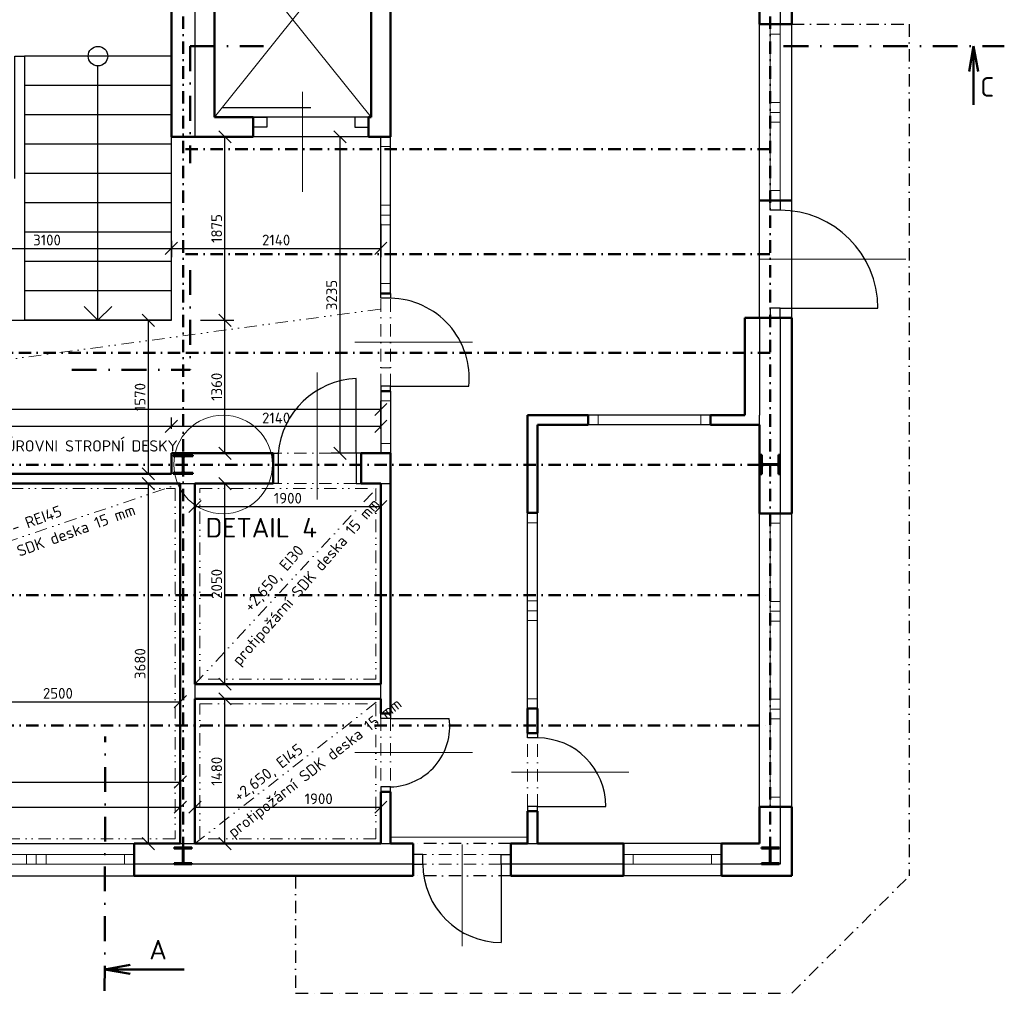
# Model space of a CAD drawing. Header units: millimetres. Extents: x -118752 to 407724, y -73278 to 155058.
# Tile 104 of 256: x -26990 to -16929, y 57553 to 67506. Entities that reach past the tile are written whole.
import ezdxf
from ezdxf.enums import TextEntityAlignment as Align

# ---------------------------------------------------------------- set-up
doc = ezdxf.new("R2010")
doc.units = ezdxf.units.MM
doc.header["$LTSCALE"] = 10
doc.linetypes.add('DASHDOT', pattern=[25.4, 12.7, -6.35, 0, -6.35])
doc.linetypes.add('DIVIDE', pattern=[31.75, 12.7, -6.35, 0, -6.35, 0, -6.35])
for name, color, linetype, lineweight in [('CKDVERE_', 7, 'Continuous', 25), ('CKDVERE_NADROVINOU', 1, 'DASHDOT', 18), ('CKDVERE_OSY', 1, 'Continuous', 18), ('CKDVERE_ZARUBNE_RAM', 5, 'Continuous', 25), ('CKKOTY', 3, 'Continuous', 25), ('CKOKNA', 1, 'Continuous', 18), ('CKPOPIS_POHLED', 3, 'Continuous', 25), ('CKREZY_OZNACENI', 4, 'DASHDOT', 50), ('CKSCHODY_PODROVINOU', 7, 'Continuous', 25), ('CKSCHODY_VYSTUP', 7, 'Continuous', 25), ('CKSTENY_NADROVINOU', 7, 'DASHDOT', 25), ('CKSTENY_PODROVINOU', 7, 'Continuous', 25), ('CKSTENY_REZ', 6, 'Continuous', 50), ('CKTEXTY_MALE', 3, 'Continuous', 18), ('CKTEXTY_STREDNI', 6, 'Continuous', 25), ('CSPROFILY_REZY', 4, 'Continuous', 50), ('IN_C_TENKA', 7, 'Continuous', 18), ('podhledy', 7, 'Continuous', 20)]:
    doc.layers.add(name, color=color, linetype=linetype, lineweight=lineweight)
doc.styles.get("Standard").update_dxf_attribs({"font": 'isocpeur.ttf'})
doc.dimstyles.new('CADKON', dxfattribs={"dimscale": 50, "dimtxt": 2.2, "dimasz": 2.5, "dimexe": 1.8, "dimexo": 5, "dimgap": 0.6, "dimtad": 1, "dimrnd": 1, "dimtxsty": 'Standard', "dimblk1": 'OBLIQUE', "dimblk2": 'OBLIQUE', "dimsah": 1, "dimcen": 2.5, "dimadec": 1, "dimazin": 2, "dimtfac": 1, "dimtdec": 4, "dimtix": 1, "dimtmove": 2, "dimatfit": 3, "dimldrblk": 'OPEN30', "dimfxl": 5, "dimfxlon": 1, "dimtolj": 1, "dimarcsym": 0})

# ---------------------------------------------------------------- blocks, each defined once
blk = doc.blocks.new('CK_S_EXT_HEAHEA180')
for p, q in [((-90, 85.5), (90, 85.5)), ((-90, 85.5), (-90, 76)), ((-90, 76), (-18, 76)), ((-3, -61), (-3, 61)), ((3, -61), (3, 61)), ((90, 76), (18, 76)), ((90, 85.5), (90, 76)), ((-90, -85.5), (-90, -76)), ((-90, -76), (-18, -76)), ((-90, -85.5), (90, -85.5)), ((90, -76), (18, -76)), ((90, -85.5), (90, -76))]:
    blk.add_line(p, q)
for centre, start, end in [((-18, 61), 0, 90), ((18, 61), 90, 180), ((-18, -61), 270, 0), ((18, -61), 180, 270)]:
    blk.add_arc(centre, 15, start, end)
blk = doc.blocks.new('CK_S_EXT_HEAHEA200')
for p, q in [((-100, 95), (100, 95)), ((-100, 95), (-100, 85)), ((-100, 85), (-21.25, 85)), ((-3.25, -67), (-3.25, 67)), ((3.25, -67), (3.25, 67)), ((100, 85), (21.25, 85)), ((100, 95), (100, 85)), ((-100, -95), (-100, -85)), ((-100, -85), (-21.25, -85)), ((-100, -95), (100, -95)), ((100, -85), (21.25, -85)), ((100, -95), (100, -85))]:
    blk.add_line(p, q)
for centre, start, end in [((-21.25, 67), 0, 90), ((21.25, 67), 90, 180), ((-21.25, -67), 270, 0), ((21.25, -67), 180, 270)]:
    blk.add_arc(centre, 18, start, end)
blk = doc.blocks.new('_OBLIQUE')
at = {"color": 0, "linetype": 'ByBlock'}
blk.add_line((-0.5, -0.5), (0.5, 0.5), dxfattribs=at)
blk = doc.blocks.new('*D9999')
at = {"layer": 'CKKOTY', "color": 0, "lineweight": -2}
for p, q in [((-27850, 60610), (-27850, 60624)), ((-25350, 60652), (-25350, 60624)), ((-27850, 60534), (-25350, 60534))]:
    blk.add_line(p, q, dxfattribs=at)
at = {"layer": 'Defpoints', "color": 0}
for p in [(-25350, 60534), (-25350, 60402), (-27850, 60360)]:
    blk.add_point(p, dxfattribs=at)
at = {"layer": 'CKKOTY', "color": 0, "lineweight": -2, "xscale": 125, "yscale": 125, "zscale": 125, "rotation": 180}
blk.add_blockref('_OBLIQUE', (-27850, 60534), dxfattribs=at)
at = {"layer": 'CKKOTY', "color": 0, "lineweight": -2, "xscale": 125, "yscale": 125, "zscale": 125}
blk.add_blockref('_OBLIQUE', (-25350, 60534), dxfattribs=at)
at = {"layer": 'CKKOTY', "color": 0, "insert": (-26600, 60619), "char_height": 110, "attachment_point": 5}
blk.add_mtext('\\A1;2500', dxfattribs=at)
blk = doc.blocks.new('_Open30')
at = {"color": 0, "lineweight": -2}
for p, q in [((-1, 0.268), (0, 0)), ((0, 0), (-1, -0.268)), ((0, 0), (-1, 0))]:
    blk.add_line(p, q, dxfattribs=at)
blk = doc.blocks.new('*D10006')
at = {"layer": 'CKKOTY', "color": 0, "lineweight": -2}
for p, q in [((-30820, 59458), (-30820, 59546)), ((-25350, 59333), (-25350, 59546)), ((-30820, 59456), (-25350, 59456))]:
    blk.add_line(p, q, dxfattribs=at)
at = {"layer": 'Defpoints', "color": 0}
for p in [(-25350, 59456), (-30820, 59208), (-25350, 59083)]:
    blk.add_point(p, dxfattribs=at)
at = {"layer": 'CKKOTY', "color": 0, "lineweight": -2, "xscale": 125, "yscale": 125, "zscale": 125, "rotation": 180}
blk.add_blockref('_OBLIQUE', (-30820, 59456), dxfattribs=at)
at = {"layer": 'CKKOTY', "color": 0, "lineweight": -2, "xscale": 125, "yscale": 125, "zscale": 125}
blk.add_blockref('_OBLIQUE', (-25350, 59456), dxfattribs=at)
at = {"layer": 'CKKOTY', "color": 0, "insert": (-28085, 59541), "char_height": 110, "attachment_point": 5}
blk.add_mtext('\\A1;5470', dxfattribs=at)
blk = doc.blocks.new('*D10008')
at = {"layer": 'CKKOTY', "color": 0, "lineweight": -2}
for p, q in [((-25200, 59333), (-25200, 59546)), ((-23300, 59333), (-23300, 59546)), ((-25200, 59456), (-23300, 59456))]:
    blk.add_line(p, q, dxfattribs=at)
at = {"layer": 'Defpoints', "color": 0}
for p in [(-23300, 59456), (-25200, 59083), (-23300, 59083)]:
    blk.add_point(p, dxfattribs=at)
at = {"layer": 'CKKOTY', "color": 0, "lineweight": -2, "xscale": 125, "yscale": 125, "zscale": 125, "rotation": 180}
blk.add_blockref('_OBLIQUE', (-25200, 59456), dxfattribs=at)
at = {"layer": 'CKKOTY', "color": 0, "lineweight": -2, "xscale": 125, "yscale": 125, "zscale": 125}
blk.add_blockref('_OBLIQUE', (-23300, 59456), dxfattribs=at)
at = {"layer": 'CKKOTY', "color": 0, "insert": (-23935, 59541), "char_height": 110, "attachment_point": 5}
blk.add_mtext('\\A1;1900', dxfattribs=at)
blk = doc.blocks.new('*D10014')
at = {"layer": 'CKKOTY', "color": 0, "lineweight": -2}
for p, q in [((-28540, 65418), (-28540, 65078)), ((-25440, 65246), (-25440, 65078)), ((-28540, 65168), (-25440, 65168))]:
    blk.add_line(p, q, dxfattribs=at)
at = {"layer": 'Defpoints', "color": 0}
for p in [(-28540, 66463), (-25440, 65496), (-25440, 65168)]:
    blk.add_point(p, dxfattribs=at)
at = {"layer": 'CKKOTY', "color": 0, "lineweight": -2, "xscale": 125, "yscale": 125, "zscale": 125, "rotation": 180}
blk.add_blockref('_OBLIQUE', (-28540, 65168), dxfattribs=at)
at = {"layer": 'CKKOTY', "color": 0, "lineweight": -2, "xscale": 125, "yscale": 125, "zscale": 125}
blk.add_blockref('_OBLIQUE', (-25440, 65168), dxfattribs=at)
at = {"layer": 'CKKOTY', "color": 0, "insert": (-26711, 65253), "char_height": 110, "attachment_point": 5}
blk.add_mtext('\\A1;3100', dxfattribs=at)
blk = doc.blocks.new('*D10015')
at = {"layer": 'CKKOTY', "color": 0, "lineweight": -2}
for p, q in [((-23300, 65418), (-23300, 65078)), ((-25440, 65246), (-25440, 65078)), ((-25440, 65168), (-23300, 65168))]:
    blk.add_line(p, q, dxfattribs=at)
at = {"layer": 'Defpoints', "color": 0}
for p in [(-23300, 65703), (-25440, 65496), (-23300, 65168)]:
    blk.add_point(p, dxfattribs=at)
at = {"layer": 'CKKOTY', "color": 0, "lineweight": -2, "xscale": 125, "yscale": 125, "zscale": 125, "rotation": 180}
blk.add_blockref('_OBLIQUE', (-25440, 65168), dxfattribs=at)
at = {"layer": 'CKKOTY', "color": 0, "lineweight": -2, "xscale": 125, "yscale": 125, "zscale": 125}
blk.add_blockref('_OBLIQUE', (-23300, 65168), dxfattribs=at)
at = {"layer": 'CKKOTY', "color": 0, "insert": (-24370, 65253), "char_height": 110, "attachment_point": 5}
blk.add_mtext('\\A1;2140', dxfattribs=at)
blk = doc.blocks.new('*D10016')
at = {"layer": 'CKKOTY', "color": 0, "lineweight": -2}
for p, q in [((-24950, 60563), (-24803, 60563)), ((-24893, 59083), (-24893, 60563)), ((-24950, 59083), (-24803, 59083))]:
    blk.add_line(p, q, dxfattribs=at)
at = {"layer": 'Defpoints', "color": 0}
for p in [(-25200, 60563), (-24893, 60563), (-25200, 59083)]:
    blk.add_point(p, dxfattribs=at)
at = {"layer": 'CKKOTY', "color": 0, "lineweight": -2, "xscale": 125, "yscale": 125, "zscale": 125}
for p, rotation in [((-24893, 60563), 90), ((-24893, 59083), 270)]:
    blk.add_blockref('_OBLIQUE', p, dxfattribs=dict(at, rotation=rotation))
at = {"layer": 'CKKOTY', "color": 0, "insert": (-24978, 59823), "char_height": 110, "attachment_point": 5, "rotation": 90}
blk.add_mtext('\\A1;1480', dxfattribs=at)
blk = doc.blocks.new('*D10018')
at = {"layer": 'CKKOTY', "color": 0, "lineweight": -2}
for p, q in [((-24950, 62763), (-24803, 62763)), ((-24893, 60713), (-24893, 62763)), ((-24950, 60713), (-24803, 60713))]:
    blk.add_line(p, q, dxfattribs=at)
at = {"layer": 'Defpoints', "color": 0}
for p in [(-25200, 62763), (-24893, 62763), (-25200, 60713)]:
    blk.add_point(p, dxfattribs=at)
at = {"layer": 'CKKOTY', "color": 0, "lineweight": -2, "xscale": 125, "yscale": 125, "zscale": 125}
for p, rotation in [((-24893, 62763), 90), ((-24893, 60713), 270)]:
    blk.add_blockref('_OBLIQUE', p, dxfattribs=dict(at, rotation=rotation))
at = {"layer": 'CKKOTY', "color": 0, "insert": (-24978, 61738), "char_height": 110, "attachment_point": 5, "rotation": 90}
blk.add_mtext('\\A1;2050', dxfattribs=at)
blk = doc.blocks.new('*D10020')
at = {"layer": 'CKKOTY', "color": 0, "lineweight": -2}
for p, q in [((-25143, 64433), (-24803, 64433)), ((-24893, 63073), (-24893, 64433)), ((-25143, 63073), (-24803, 63073))]:
    blk.add_line(p, q, dxfattribs=at)
at = {"layer": 'Defpoints', "color": 0}
for p in [(-25440, 64433), (-24893, 64433), (-25440, 63073)]:
    blk.add_point(p, dxfattribs=at)
at = {"layer": 'CKKOTY', "color": 0, "lineweight": -2, "xscale": 125, "yscale": 125, "zscale": 125}
for p, rotation in [((-24893, 64433), 90), ((-24893, 63073), 270)]:
    blk.add_blockref('_OBLIQUE', p, dxfattribs=dict(at, rotation=rotation))
at = {"layer": 'CKKOTY', "color": 0, "insert": (-24978, 63753), "char_height": 110, "attachment_point": 5, "rotation": 90}
blk.add_mtext('\\A1;1360', dxfattribs=at)
blk = doc.blocks.new('*D10021')
at = {"layer": 'CKKOTY', "color": 0, "lineweight": -2}
for p, q in [((-25143, 66308), (-24803, 66308)), ((-24893, 64433), (-24893, 66308)), ((-25143, 64433), (-24803, 64433))]:
    blk.add_line(p, q, dxfattribs=at)
at = {"layer": 'Defpoints', "color": 0}
for p in [(-25440, 66308), (-24893, 66308), (-25440, 64433)]:
    blk.add_point(p, dxfattribs=at)
at = {"layer": 'CKKOTY', "color": 0, "lineweight": -2, "xscale": 125, "yscale": 125, "zscale": 125}
for p, rotation in [((-24893, 66308), 90), ((-24893, 64433), 270)]:
    blk.add_blockref('_OBLIQUE', p, dxfattribs=dict(at, rotation=rotation))
at = {"layer": 'CKKOTY', "color": 0, "insert": (-24978, 65371), "char_height": 110, "attachment_point": 5, "rotation": 90}
blk.add_mtext('\\A1;1875', dxfattribs=at)
blk = doc.blocks.new('*D10022')
at = {"layer": 'CKKOTY', "color": 0, "lineweight": -2}
for p, q in [((-25200, 62529), (-23300, 62529)), ((-25200, 62513), (-25200, 62439)), ((-23300, 62513), (-23300, 62439))]:
    blk.add_line(p, q, dxfattribs=at)
at = {"layer": 'Defpoints', "color": 0}
for p in [(-25200, 62763), (-23300, 62763), (-23300, 62529)]:
    blk.add_point(p, dxfattribs=at)
at = {"layer": 'CKKOTY', "color": 0, "lineweight": -2, "xscale": 125, "yscale": 125, "zscale": 125, "rotation": 180}
blk.add_blockref('_OBLIQUE', (-25200, 62529), dxfattribs=at)
at = {"layer": 'CKKOTY', "color": 0, "lineweight": -2, "xscale": 125, "yscale": 125, "zscale": 125}
blk.add_blockref('_OBLIQUE', (-23300, 62529), dxfattribs=at)
at = {"layer": 'CKKOTY', "color": 0, "insert": (-24250, 62614), "char_height": 110, "attachment_point": 5}
blk.add_mtext('\\A1;1900', dxfattribs=at)
blk = doc.blocks.new('*D10023')
at = {"layer": 'CKKOTY', "color": 0, "lineweight": -2}
for p, q in [((-35710, 59462), (-35710, 59802)), ((-25350, 59462), (-25350, 59802)), ((-35710, 59712), (-25350, 59712))]:
    blk.add_line(p, q, dxfattribs=at)
at = {"layer": 'Defpoints', "color": 0}
for p in [(-25350, 59712), (-35710, 59083), (-25350, 59083)]:
    blk.add_point(p, dxfattribs=at)
at = {"layer": 'CKKOTY', "color": 0, "lineweight": -2, "xscale": 125, "yscale": 125, "zscale": 125, "rotation": 180}
blk.add_blockref('_OBLIQUE', (-35710, 59712), dxfattribs=at)
at = {"layer": 'CKKOTY', "color": 0, "lineweight": -2, "xscale": 125, "yscale": 125, "zscale": 125}
blk.add_blockref('_OBLIQUE', (-25350, 59712), dxfattribs=at)
at = {"layer": 'CKKOTY', "color": 0, "insert": (-30530, 59797), "char_height": 110, "attachment_point": 5}
blk.add_mtext('\\A1;10360', dxfattribs=at)
blk = doc.blocks.new('*D10024')
at = {"layer": 'CKKOTY', "color": 0, "lineweight": -2}
for p, q in [((-25600, 62763), (-25765, 62763)), ((-25675, 59083), (-25675, 62763)), ((-25600, 59083), (-25765, 59083))]:
    blk.add_line(p, q, dxfattribs=at)
at = {"layer": 'Defpoints', "color": 0}
for p in [(-25675, 62763), (-25350, 62763), (-25350, 59083)]:
    blk.add_point(p, dxfattribs=at)
at = {"layer": 'CKKOTY', "color": 0, "lineweight": -2, "xscale": 125, "yscale": 125, "zscale": 125}
for p, rotation in [((-25675, 62763), 90), ((-25675, 59083), 270)]:
    blk.add_blockref('_OBLIQUE', p, dxfattribs=dict(at, rotation=rotation))
at = {"layer": 'CKKOTY', "color": 0, "insert": (-25760, 60923), "char_height": 110, "attachment_point": 5, "rotation": 90}
blk.add_mtext('\\A1;3680', dxfattribs=at)
blk = doc.blocks.new('*D10026')
at = {"layer": 'CKKOTY', "color": 0, "lineweight": -2}
for p, q in [((-25690, 64433), (-25765, 64433)), ((-25675, 62863), (-25675, 64433)), ((-25690, 62863), (-25765, 62863))]:
    blk.add_line(p, q, dxfattribs=at)
at = {"layer": 'Defpoints', "color": 0}
for p in [(-25675, 64433), (-25440, 64433), (-25440, 62863)]:
    blk.add_point(p, dxfattribs=at)
at = {"layer": 'CKKOTY', "color": 0, "lineweight": -2, "xscale": 125, "yscale": 125, "zscale": 125}
for p, rotation in [((-25675, 64433), 90), ((-25675, 62863), 270)]:
    blk.add_blockref('_OBLIQUE', p, dxfattribs=dict(at, rotation=rotation))
at = {"layer": 'CKKOTY', "color": 0, "insert": (-25760, 63648), "char_height": 110, "attachment_point": 5, "rotation": 90}
blk.add_mtext('\\A1;1570', dxfattribs=at)
blk = doc.blocks.new('*D10030')
at = {"layer": 'CKKOTY', "color": 0, "lineweight": -2}
for p, q in [((-35710, 63113), (-35710, 63439)), ((-25440, 63323), (-25440, 63439)), ((-35710, 63349), (-25440, 63349))]:
    blk.add_line(p, q, dxfattribs=at)
at = {"layer": 'Defpoints', "color": 0}
for p in [(-25440, 63349), (-25440, 63073), (-35710, 62863)]:
    blk.add_point(p, dxfattribs=at)
at = {"layer": 'CKKOTY', "color": 0, "lineweight": -2, "xscale": 125, "yscale": 125, "zscale": 125, "rotation": 180}
blk.add_blockref('_OBLIQUE', (-35710, 63349), dxfattribs=at)
at = {"layer": 'CKKOTY', "color": 0, "lineweight": -2, "xscale": 125, "yscale": 125, "zscale": 125}
blk.add_blockref('_OBLIQUE', (-25440, 63349), dxfattribs=at)
at = {"layer": 'CKKOTY', "color": 0, "insert": (-30575, 63434), "char_height": 110, "attachment_point": 5}
blk.add_mtext('\\A1;10270', dxfattribs=at)
blk = doc.blocks.new('*D10031')
at = {"layer": 'CKKOTY', "color": 0, "lineweight": -2}
for p, q in [((-25440, 63323), (-25440, 63439)), ((-23300, 63323), (-23300, 63439)), ((-25440, 63349), (-23300, 63349))]:
    blk.add_line(p, q, dxfattribs=at)
at = {"layer": 'Defpoints', "color": 0}
for p in [(-23300, 63349), (-25440, 63073), (-23300, 63073)]:
    blk.add_point(p, dxfattribs=at)
at = {"layer": 'CKKOTY', "color": 0, "lineweight": -2, "xscale": 125, "yscale": 125, "zscale": 125, "rotation": 180}
blk.add_blockref('_OBLIQUE', (-25440, 63349), dxfattribs=at)
at = {"layer": 'CKKOTY', "color": 0, "lineweight": -2, "xscale": 125, "yscale": 125, "zscale": 125}
blk.add_blockref('_OBLIQUE', (-23300, 63349), dxfattribs=at)
at = {"layer": 'CKKOTY', "color": 0, "insert": (-24370, 63434), "char_height": 110, "attachment_point": 5}
blk.add_mtext('\\A1;2140', dxfattribs=at)
blk = doc.blocks.new('*D10032')
at = {"layer": 'CKKOTY', "color": 0, "lineweight": -2}
for p, q in [((-23550, 66308), (-23808, 66308)), ((-23718, 66308), (-23718, 63073)), ((-23550, 63073), (-23808, 63073))]:
    blk.add_line(p, q, dxfattribs=at)
at = {"layer": 'Defpoints', "color": 0}
for p in [(-23300, 66308), (-23718, 63073), (-23300, 63073)]:
    blk.add_point(p, dxfattribs=at)
at = {"layer": 'CKKOTY', "color": 0, "lineweight": -2, "xscale": 125, "yscale": 125, "zscale": 125}
for p, rotation in [((-23718, 66308), 90), ((-23718, 63073), 270)]:
    blk.add_blockref('_OBLIQUE', p, dxfattribs=dict(at, rotation=rotation))
at = {"layer": 'CKKOTY', "color": 0, "insert": (-23803, 64691), "char_height": 110, "attachment_point": 5, "rotation": 90}
blk.add_mtext('\\A1;3235', dxfattribs=at)
blk = doc.blocks.new('*D10033')
at = {"layer": 'CKKOTY', "color": 0, "lineweight": -2}
for p, q in [((-35710, 63526), (-35710, 63611)), ((-23300, 63323), (-23300, 63611)), ((-23300, 63521), (-35710, 63521))]:
    blk.add_line(p, q, dxfattribs=at)
at = {"layer": 'Defpoints', "color": 0}
for p in [(-35710, 63521), (-35710, 63276), (-23300, 63073)]:
    blk.add_point(p, dxfattribs=at)
at = {"layer": 'CKKOTY', "color": 0, "lineweight": -2, "xscale": 125, "yscale": 125, "zscale": 125, "rotation": 180}
blk.add_blockref('_OBLIQUE', (-35710, 63521), dxfattribs=at)
at = {"layer": 'CKKOTY', "color": 0, "lineweight": -2, "xscale": 125, "yscale": 125, "zscale": 125}
blk.add_blockref('_OBLIQUE', (-23300, 63521), dxfattribs=at)
at = {"layer": 'CKKOTY', "color": 0, "insert": (-29505, 63606), "char_height": 110, "attachment_point": 5}
blk.add_mtext('\\A1;12410', dxfattribs=at)

msp = doc.modelspace()

# ---------------------------------------------------------------- linework, layer by layer
at = {"layer": 'CKDVERE_'}
for p, q in [((-24915.468, 66608.162), (-24015.468, 66608.162)), ((-19220.468, 64558.162), (-18220.468, 64558.162)), ((-23550.468, 63073.162), (-23550.468, 63838.162)), ((-23200.468, 63758.162), (-22400.468, 63758.162)), ((-23200.468, 60363.162), (-22600.468, 60363.162)), ((-21700.468, 59463.162), (-21000.468, 59463.162)), ((-22070.468, 58872.662), (-22070.468, 58072.662))]:
    msp.add_line(p, q, dxfattribs=at)
for centre, radius, start, end in [((-19220.468, 64558.162), 1000, 0, 90), ((-23215.866, 63838.92), 819.387, 354.3437937, 88.923285), ((-23512.469, 62997.623), 841.397, 92.5885104, 174.8491662), ((-23216.104, 60283.707), 620.741, 271.4433231, 7.3540876), ((-21700.468, 59463.162), 700, 0, 90), ((-22070.468, 58872.662), 800, 180, 270)]:
    msp.add_arc(centre, radius, start, end, dxfattribs=at)
at = {"layer": 'CKDVERE_NADROVINOU'}
for p, q in [((-23300.468, 63758.162), (-23300.468, 64658.162)), ((-23200.468, 63758.162), (-23200.468, 64658.162)), ((-23550.468, 63073.162), (-24350.468, 63073.162)), ((-23550.468, 62763.162), (-24350.468, 62763.162)), ((-23300.468, 60363.162), (-23300.468, 59663.162)), ((-23200.468, 60363.162), (-23200.468, 59663.162)), ((-21800.468, 59463.162), (-21800.468, 60163.162)), ((-21700.468, 59463.162), (-21700.468, 60163.162)), ((-22070.468, 58972.662), (-22870.468, 58972.662)), ((-22070.468, 58872.662), (-22870.468, 58872.662))]:
    msp.add_line(p, q, dxfattribs=at)
at = {"layer": 'CKDVERE_OSY'}
for p, q in [((-24100.468, 66766.609), (-24100.468, 65747.31)), ((-19434.468, 65058.162), (-17934.468, 65058.162)), ((-22364.468, 64208.162), (-23564.468, 64208.162)), ((-23950.468, 63899.162), (-23950.468, 62599.162)), ((-22364.468, 60013.162), (-23564.468, 60013.162)), ((-20764.468, 59813.162), (-21964.468, 59813.162)), ((-22470.468, 58033.037), (-22470.468, 59072.662))]:
    msp.add_line(p, q, dxfattribs=at)
at = {"layer": 'CKDVERE_ZARUBNE_RAM'}
for p, q in [((-24605.468, 66508.162), (-24465.468, 66508.162)), ((-24605.468, 66408.162), (-24605.468, 66508.162)), ((-24465.468, 66508.162), (-24465.468, 66408.162)), ((-23425.468, 66508.162), (-23565.468, 66508.162)), ((-23565.468, 66508.162), (-23565.468, 66408.162)), ((-23425.468, 66408.162), (-23425.468, 66508.162)), ((-24465.468, 66408.162), (-24605.468, 66408.162)), ((-23565.468, 66408.162), (-23425.468, 66408.162)), ((-19320.468, 65558.162), (-19320.468, 65658.162)), ((-19320.468, 65658.162), (-19220.468, 65658.162)), ((-19220.468, 65658.162), (-19220.468, 65558.162)), ((-19220.468, 65558.162), (-19320.468, 65558.162)), ((-23300.468, 64658.162), (-23300.468, 64708.162)), ((-23300.468, 64708.162), (-23200.468, 64708.162)), ((-23200.468, 64708.162), (-23200.468, 64658.162)), ((-23200.468, 64658.162), (-23300.468, 64658.162)), ((-19220.468, 64558.162), (-19320.468, 64558.162)), ((-19320.468, 64558.162), (-19320.468, 64458.162)), ((-19220.468, 64458.162), (-19220.468, 64558.162)), ((-19320.468, 64458.162), (-19220.468, 64458.162)), ((-23300.468, 63758.162), (-23300.468, 63708.162)), ((-23200.468, 63758.162), (-23300.468, 63758.162)), ((-23300.468, 63708.162), (-23200.468, 63708.162)), ((-23200.468, 63708.162), (-23200.468, 63758.162)), ((-24400.468, 63073.162), (-24350.468, 63073.162)), ((-24400.468, 62763.162), (-24400.468, 63073.162)), ((-24350.468, 63073.162), (-24350.468, 62763.162)), ((-23500.468, 63073.162), (-23550.468, 63073.162)), ((-23550.468, 63073.162), (-23550.468, 62763.162)), ((-23500.468, 62763.162), (-23500.468, 63073.162)), ((-24350.468, 62763.162), (-24400.468, 62763.162)), ((-23550.468, 62763.162), (-23500.468, 62763.162)), ((-23300.468, 60363.162), (-23300.468, 60413.162)), ((-23300.468, 60413.162), (-23200.468, 60413.162)), ((-23200.468, 60413.162), (-23200.468, 60363.162)), ((-23200.468, 60363.162), (-23300.468, 60363.162)), ((-21800.468, 60163.162), (-21800.468, 60213.162)), ((-21800.468, 60213.162), (-21700.468, 60213.162)), ((-21700.468, 60213.162), (-21700.468, 60163.162)), ((-21700.468, 60163.162), (-21800.468, 60163.162)), ((-23200.468, 59663.162), (-23300.468, 59663.162)), ((-23300.468, 59663.162), (-23300.468, 59613.162)), ((-23300.468, 59613.162), (-23200.468, 59613.162)), ((-23200.468, 59613.162), (-23200.468, 59663.162)), ((-21700.468, 59463.162), (-21800.468, 59463.162)), ((-21800.468, 59463.162), (-21800.468, 59413.162)), ((-21800.468, 59413.162), (-21700.468, 59413.162)), ((-21700.468, 59413.162), (-21700.468, 59463.162)), ((-22870.468, 58972.662), (-22970.468, 58972.662)), ((-22970.468, 58972.662), (-22970.468, 58872.662)), ((-22870.468, 58872.662), (-22870.468, 58972.662)), ((-22070.468, 58872.662), (-22070.468, 58972.662)), ((-22070.468, 58972.662), (-21970.468, 58972.662)), ((-21970.468, 58972.662), (-21970.468, 58872.662)), ((-22970.468, 58872.662), (-22870.468, 58872.662)), ((-21970.468, 58872.662), (-22070.468, 58872.662))]:
    msp.add_line(p, q, dxfattribs=at)
at = {"layer": 'CKOKNA'}
for p, q in [((-19320.468, 67358.162), (-19320.468, 67458.162)), ((-19220.468, 67458.162), (-19320.468, 67458.162)), ((-19220.468, 67358.162), (-19220.468, 67458.162)), ((-19320.468, 66658.162), (-19320.468, 67358.162)), ((-19220.468, 67358.162), (-19320.468, 67358.162)), ((-19220.468, 66658.162), (-19220.468, 67358.162)), ((-19220.468, 66658.162), (-19320.468, 66658.162)), ((-19320.468, 66658.162), (-19320.468, 66558.162)), ((-19220.468, 66658.162), (-19220.468, 66558.162)), ((-19220.468, 66558.162), (-19320.468, 66558.162)), ((-19320.468, 66558.162), (-19320.468, 66458.162)), ((-19220.468, 66558.162), (-19220.468, 66458.162)), ((-19320.468, 65758.162), (-19320.468, 66458.162)), ((-19220.468, 66458.162), (-19320.468, 66458.162)), ((-19220.468, 65758.162), (-19220.468, 66458.162)), ((-23300.468, 66208.162), (-23300.468, 66308.162)), ((-23300.468, 66308.162), (-23200.468, 66308.162)), ((-23200.468, 66208.162), (-23200.468, 66308.162)), ((-23300.468, 65608.162), (-23300.468, 66208.162)), ((-23300.468, 66208.162), (-23200.468, 66208.162)), ((-23200.468, 65608.162), (-23200.468, 66208.162)), ((-19320.468, 65758.162), (-19320.468, 65658.162)), ((-19220.468, 65758.162), (-19320.468, 65758.162)), ((-19220.468, 65758.162), (-19220.468, 65658.162)), ((-23300.468, 65608.162), (-23200.468, 65608.162)), ((-23300.468, 65608.162), (-23300.468, 65508.162)), ((-23200.468, 65608.162), (-23200.468, 65508.162)), ((-19220.468, 65658.162), (-19320.468, 65658.162)), ((-23300.468, 65508.162), (-23200.468, 65508.162)), ((-23300.468, 65508.162), (-23300.468, 65408.162)), ((-23200.468, 65508.162), (-23200.468, 65408.162)), ((-23300.468, 64808.162), (-23300.468, 65408.162)), ((-23300.468, 65408.162), (-23200.468, 65408.162)), ((-23200.468, 64808.162), (-23200.468, 65408.162)), ((-23300.468, 64808.162), (-23300.468, 64708.162)), ((-23300.468, 64808.162), (-23200.468, 64808.162)), ((-23200.468, 64808.162), (-23200.468, 64708.162)), ((-23300.468, 64708.162), (-23200.468, 64708.162)), ((-23300.468, 63608.162), (-23300.468, 63708.162)), ((-23300.468, 63708.162), (-23200.468, 63708.162)), ((-23200.468, 63608.162), (-23200.468, 63708.162)), ((-23300.468, 63608.162), (-23300.468, 63173.162)), ((-23300.468, 63608.162), (-23200.468, 63608.162)), ((-23200.468, 63608.162), (-23200.468, 63173.162)), ((-21080.468, 63463.162), (-21180.468, 63463.162)), ((-21180.468, 63363.162), (-21180.468, 63463.162)), ((-20030.468, 63463.162), (-21080.468, 63463.162)), ((-21080.468, 63363.162), (-21080.468, 63463.162)), ((-20030.468, 63363.162), (-20030.468, 63463.162)), ((-20030.468, 63463.162), (-19930.468, 63463.162)), ((-19930.468, 63363.162), (-19930.468, 63463.162)), ((-21080.468, 63363.162), (-21180.468, 63363.162)), ((-20030.468, 63363.162), (-21080.468, 63363.162)), ((-20030.468, 63363.162), (-19930.468, 63363.162)), ((-23300.468, 63173.162), (-23200.468, 63173.162)), ((-23300.468, 63173.162), (-23300.468, 63073.162)), ((-23200.468, 63173.162), (-23200.468, 63073.162)), ((-23300.468, 63073.162), (-23200.468, 63073.162)), ((-21800.468, 62363.162), (-21800.468, 62463.162)), ((-21800.468, 62463.162), (-21700.468, 62463.162)), ((-21700.468, 62363.162), (-21700.468, 62463.162)), ((-19320.468, 62358.162), (-19320.468, 62458.162)), ((-19220.468, 62458.162), (-19320.468, 62458.162)), ((-19220.468, 62358.162), (-19220.468, 62458.162)), ((-21800.468, 61563.162), (-21800.468, 62363.162)), ((-21800.468, 62363.162), (-21700.468, 62363.162)), ((-21700.468, 61563.162), (-21700.468, 62363.162)), ((-19320.468, 61558.162), (-19320.468, 62358.162)), ((-19220.468, 62358.162), (-19320.468, 62358.162)), ((-19220.468, 61558.162), (-19220.468, 62358.162)), ((-21800.468, 61563.162), (-21700.468, 61563.162)), ((-21800.468, 61563.162), (-21800.468, 61463.162)), ((-21700.468, 61563.162), (-21700.468, 61463.162)), ((-19220.468, 61558.162), (-19320.468, 61558.162)), ((-19320.468, 61558.162), (-19320.468, 61458.162)), ((-19220.468, 61558.162), (-19220.468, 61458.162)), ((-21800.468, 61463.162), (-21700.468, 61463.162)), ((-21800.468, 61463.162), (-21800.468, 61363.162)), ((-21700.468, 61463.162), (-21700.468, 61363.162)), ((-19220.468, 61458.162), (-19320.468, 61458.162)), ((-19320.468, 61458.162), (-19320.468, 61358.162)), ((-19220.468, 61458.162), (-19220.468, 61358.162)), ((-21800.468, 61363.162), (-21700.468, 61363.162)), ((-21800.468, 60563.162), (-21800.468, 61363.162)), ((-21700.468, 60563.162), (-21700.468, 61363.162)), ((-19320.468, 60558.162), (-19320.468, 61358.162)), ((-19220.468, 61358.162), (-19320.468, 61358.162)), ((-19220.468, 60558.162), (-19220.468, 61358.162)), ((-21800.468, 60563.162), (-21700.468, 60563.162)), ((-21800.468, 60563.162), (-21800.468, 60463.162)), ((-21700.468, 60563.162), (-21700.468, 60463.162)), ((-19220.468, 60558.162), (-19320.468, 60558.162)), ((-19320.468, 60558.162), (-19320.468, 60458.162)), ((-19220.468, 60558.162), (-19220.468, 60458.162)), ((-21800.468, 60463.162), (-21700.468, 60463.162)), ((-19220.468, 60458.162), (-19320.468, 60458.162)), ((-19320.468, 60458.162), (-19320.468, 60358.162)), ((-19220.468, 60458.162), (-19220.468, 60358.162)), ((-19320.468, 59558.162), (-19320.468, 60358.162)), ((-19220.468, 60358.162), (-19320.468, 60358.162)), ((-19220.468, 59558.162), (-19220.468, 60358.162)), ((-19220.468, 59558.162), (-19320.468, 59558.162)), ((-19320.468, 59558.162), (-19320.468, 59458.162)), ((-19220.468, 59558.162), (-19220.468, 59458.162)), ((-19220.468, 59458.162), (-19320.468, 59458.162)), ((-27720.468, 58972.662), (-26920.468, 58972.662)), ((-26820.468, 58972.662), (-26920.468, 58972.662)), ((-26920.468, 58872.662), (-26920.468, 58972.662)), ((-26820.468, 58872.662), (-26820.468, 58972.662)), ((-26720.468, 58972.662), (-26820.468, 58972.662)), ((-26720.468, 58972.662), (-25920.468, 58972.662)), ((-26720.468, 58872.662), (-26720.468, 58972.662)), ((-25920.468, 58872.662), (-25920.468, 58972.662)), ((-25920.468, 58972.662), (-25820.468, 58972.662)), ((-25820.468, 58872.662), (-25820.468, 58972.662)), ((-20720.468, 58972.662), (-20820.468, 58972.662)), ((-20820.468, 58872.662), (-20820.468, 58972.662)), ((-19920.468, 58972.662), (-20720.468, 58972.662)), ((-20720.468, 58872.662), (-20720.468, 58972.662)), ((-19920.468, 58872.662), (-19920.468, 58972.662)), ((-19920.468, 58972.662), (-19820.468, 58972.662)), ((-19820.468, 58872.662), (-19820.468, 58972.662)), ((-27720.468, 58872.662), (-26920.468, 58872.662)), ((-26820.468, 58872.662), (-26920.468, 58872.662)), ((-26720.468, 58872.662), (-26820.468, 58872.662)), ((-26720.468, 58872.662), (-25920.468, 58872.662)), ((-25920.468, 58872.662), (-25820.468, 58872.662)), ((-20720.468, 58872.662), (-20820.468, 58872.662)), ((-19920.468, 58872.662), (-20720.468, 58872.662)), ((-19920.468, 58872.662), (-19820.468, 58872.662))]:
    msp.add_line(p, q, dxfattribs=at)
at = {"layer": 'CKREZY_OZNACENI', "ltscale": 2}
for p, q in [((-25248.66, 67234.574), (-25248.66, 66039.88)), ((-25248.66, 67234.574), (-24498.66, 67234.574)), ((-19183.95, 67234.574), (-16928.924, 67234.574)), ((-25248.66, 64945.507), (-25248.66, 63926.32)), ((-26458.018, 63926.32), (-25248.66, 63926.32)), ((-26122.352, 57579.062), (-26115.903, 60179.668))]:
    msp.add_line(p, q, dxfattribs=at)
at = {"layer": 'CKREZY_OZNACENI', "linetype": 'Continuous'}
for p, q in [((-17242.577, 67234.574), (-17288.16, 66976.062)), ((-17242.577, 67234.574), (-17242.577, 66634.574)), ((-17242.577, 67234.574), (-17196.994, 66976.062)), ((-26121.573, 57797.33), (-25863.061, 57842.912)), ((-26121.573, 57797.33), (-25308.728, 57797.33)), ((-26121.573, 57797.33), (-25863.061, 57751.747))]:
    msp.add_line(p, q, dxfattribs=at)
at = {"layer": 'CKSCHODY_PODROVINOU'}
for p, q in [((-25440.468, 67133.162), (-26940.468, 67133.162)), ((-25440.468, 66833.162), (-26940.468, 66833.162)), ((-25440.468, 66533.162), (-26940.468, 66533.162)), ((-25440.468, 66233.162), (-26940.468, 66233.162)), ((-25440.468, 65933.162), (-26940.468, 65933.162)), ((-25440.468, 65633.162), (-26940.468, 65633.162)), ((-25440.468, 65333.162), (-26940.468, 65333.162)), ((-25440.468, 65033.162), (-26940.468, 65033.162)), ((-25440.468, 64733.162), (-26940.468, 64733.162)), ((-25440.468, 64433.162), (-26940.468, 64433.162))]:
    msp.add_line(p, q, dxfattribs=at)
msp.add_lwpolyline([(-27040.468, 65881.968), (-27040.468, 67133.162), (-26940.468, 67133.162), (-26940.468, 64433.162), (-26940.468, 64433.137)], dxfattribs=at)
at = {"layer": 'CKSCHODY_VYSTUP'}
for q in [(-26190.468, 67033.262), (-26331.748, 64574.442), (-26049.188, 64574.442)]:
    msp.add_line((-26190.468, 64433.162), q, dxfattribs=at)
msp.add_circle((-26190.468, 67133.162), 99.9, dxfattribs=at)
at = {"layer": 'CKSTENY_NADROVINOU'}
for p, q in [((-19100.468, 67458.162), (-17900.468, 67458.162)), ((-17900.468, 67458.162), (-17900.468, 58752.662)), ((-21970.468, 59082.662), (-22970.468, 59082.662)), ((-24170.468, 58752.662), (-24170.468, 57552.662)), ((-21970.468, 58752.662), (-22970.468, 58752.662)), ((-19101.527, 57552.662), (-17900.468, 58752.662)), ((-24170.468, 57552.662), (-19101.527, 57552.662))]:
    msp.add_line(p, q, dxfattribs=at)
at = {"layer": 'CKSTENY_PODROVINOU'}
for p, q in [((-25200.468, 68633.162), (-25200.468, 66308.162)), ((-19220.468, 68708.162), (-19220.468, 67458.162)), ((-19430.468, 65658.162), (-19430.468, 67458.162)), ((-19220.468, 67458.162), (-19100.468, 67458.162)), ((-19100.468, 65658.162), (-19100.468, 67458.162)), ((-23425.468, 66508.162), (-24605.468, 66508.162)), ((-23425.468, 66308.162), (-24605.468, 66308.162)), ((-23300.468, 64708.162), (-23300.468, 66308.162)), ((-23300.468, 66308.162), (-23200.468, 66308.162)), ((-23200.468, 64708.162), (-23200.468, 66308.162)), ((-19430.468, 64458.162), (-19430.468, 65658.162)), ((-19100.468, 64458.162), (-19100.468, 65658.162)), ((-19430.468, 64458.162), (-19430.468, 63463.162)), ((-19220.468, 64458.162), (-19220.468, 62458.162)), ((-19220.468, 64458.162), (-19100.468, 64458.162)), ((-23300.468, 63708.162), (-23300.468, 63073.162)), ((-23200.468, 63708.162), (-23200.468, 63073.162)), ((-19930.468, 63463.162), (-21180.468, 63463.162)), ((-19430.468, 63363.162), (-19430.468, 63463.162)), ((-19930.468, 63363.162), (-21180.468, 63363.162)), ((-23300.468, 63073.162), (-23200.468, 63073.162)), ((-23300.468, 62763.162), (-23200.468, 62763.162)), ((-21800.468, 60463.162), (-21800.468, 62463.162)), ((-21700.468, 60463.162), (-21700.468, 62463.162)), ((-19430.468, 59458.162), (-19430.468, 62458.162)), ((-19220.468, 62458.162), (-19100.468, 62458.162)), ((-19100.468, 59458.162), (-19100.468, 62458.162)), ((-23300.468, 60563.162), (-23300.468, 60713.162)), ((-19220.468, 59458.162), (-19220.468, 58872.662)), ((-19220.468, 59458.162), (-19100.468, 59458.162)), ((-30820.468, 59082.662), (-25820.468, 59082.662)), ((-25350.468, 59082.662), (-25200.468, 59082.662)), ((-23300.468, 59082.662), (-23200.468, 59082.662)), ((-21800.468, 59082.662), (-21700.468, 59082.662)), ((-19820.468, 59082.662), (-20820.468, 59082.662)), ((-22970.468, 58872.662), (-25820.468, 58872.662)), ((-25820.468, 58872.662), (-25820.468, 58752.662)), ((-22970.468, 58872.662), (-22970.468, 58752.662)), ((-20820.468, 58872.662), (-21970.468, 58872.662)), ((-21970.468, 58872.662), (-21970.468, 58752.662)), ((-20820.468, 58872.662), (-20820.468, 58752.662)), ((-19220.468, 58872.662), (-19820.468, 58872.662)), ((-19820.468, 58872.662), (-19820.468, 58752.662)), ((-30820.468, 58752.662), (-25820.468, 58752.662)), ((-19820.468, 58752.662), (-20820.468, 58752.662))]:
    msp.add_line(p, q, dxfattribs=at)
at = {"layer": 'CKSTENY_PODROVINOU', "color": 0, "linetype": 'Continuous'}
for p, q in [((-25350.468, 62763.162), (-25200.468, 62763.162)), ((-25200.468, 60713.162), (-25200.468, 60563.162))]:
    msp.add_line(p, q, dxfattribs=at)
at = {"layer": 'CKSTENY_PODROVINOU'}
msp.add_lwpolyline([(-28540.468, 64433.137), (-25440.468, 64433.137), (-25440.468, 68633.162), (-28540.468, 68633.162), (-28540.468, 64433.137)], dxfattribs=at)
at = {"layer": 'CKSTENY_REZ'}
for p, q in [((-25440.468, 66308.162), (-25440.468, 68633.162)), ((-23200.468, 66308.162), (-23200.468, 68633.162)), ((-19430.468, 68708.162), (-19430.468, 67458.162)), ((-19100.468, 68708.162), (-19100.468, 67458.162)), ((-25000.468, 68508.162), (-25000.468, 66508.162)), ((-23400.468, 66508.162), (-23400.468, 68508.162)), ((-19100.468, 67458.162), (-19430.468, 67458.162)), ((-25000.468, 66508.162), (-24605.468, 66508.162)), ((-24605.468, 66308.162), (-24605.468, 66508.162)), ((-23425.468, 66508.162), (-23400.468, 66508.162)), ((-23425.468, 66308.162), (-23425.468, 66508.162)), ((-25200.468, 66308.162), (-25440.468, 66308.162)), ((-24605.468, 66308.162), (-25200.468, 66308.162)), ((-23200.468, 66308.162), (-23425.468, 66308.162)), ((-23300.468, 66308.162), (-23200.468, 66308.162)), ((-19100.468, 65658.162), (-19430.468, 65658.162)), ((-19100.468, 65658.162), (-19430.468, 65658.162)), ((-23300.468, 64708.162), (-23200.468, 64708.162)), ((-23300.468, 64708.162), (-23200.468, 64708.162)), ((-19580.468, 64458.162), (-19580.468, 63463.162)), ((-19430.468, 64458.162), (-19580.468, 64458.162)), ((-19100.468, 64458.162), (-19430.468, 64458.162)), ((-19100.468, 64458.162), (-19100.468, 62458.162)), ((-23300.468, 63708.162), (-23200.468, 63708.162)), ((-23300.468, 63708.162), (-23200.468, 63708.162)), ((-21180.468, 63463.162), (-21800.468, 63463.162)), ((-21800.468, 63463.162), (-21800.468, 62463.162)), ((-21180.468, 63363.162), (-21180.468, 63463.162)), ((-19930.468, 63363.162), (-19930.468, 63463.162)), ((-19580.468, 63463.162), (-19930.468, 63463.162)), ((-21180.468, 63363.162), (-21700.468, 63363.162)), ((-21700.468, 63363.162), (-21700.468, 62463.162)), ((-19430.468, 63363.162), (-19930.468, 63363.162)), ((-19430.468, 63363.162), (-19430.468, 62458.162)), ((-25440.468, 62863.162), (-25440.468, 63073.162)), ((-25440.468, 63073.162), (-25220.468, 63073.162)), ((-25317.218, 63073.162), (-24400.468, 63073.162)), ((-24400.468, 62763.162), (-24400.468, 63073.162)), ((-23500.468, 63073.162), (-23300.468, 63073.162)), ((-23500.468, 62763.162), (-23500.468, 63073.162)), ((-23300.468, 63073.162), (-23200.468, 63073.162)), ((-23200.468, 63073.162), (-23200.468, 60413.162)), ((-29660.468, 62863.162), (-25440.468, 62863.162)), ((-29660.468, 62763.162), (-25350.468, 62763.162)), ((-25350.468, 62763.162), (-25350.468, 59082.662)), ((-25200.468, 62763.162), (-25200.468, 60713.162)), ((-25200.468, 62763.162), (-24400.468, 62763.162)), ((-23500.468, 62763.162), (-23300.468, 62763.162)), ((-23300.468, 62763.162), (-23300.468, 60713.162)), ((-21800.468, 62463.162), (-21700.468, 62463.162)), ((-19100.468, 62458.162), (-19430.468, 62458.162)), ((-25200.468, 60713.162), (-23300.468, 60713.162)), ((-25200.468, 60563.162), (-25200.468, 59082.662)), ((-25200.468, 60563.162), (-23300.468, 60563.162)), ((-23300.468, 60563.162), (-23300.468, 60413.162)), ((-23300.468, 60413.162), (-23200.468, 60413.162)), ((-21800.468, 60463.162), (-21800.468, 60213.162)), ((-21800.468, 60463.162), (-21700.468, 60463.162)), ((-21700.468, 60463.162), (-21700.468, 60213.162)), ((-21800.468, 60213.162), (-21700.468, 60213.162)), ((-23300.468, 59613.162), (-23200.468, 59613.162)), ((-23300.468, 59613.162), (-23300.468, 59082.662)), ((-23200.468, 59613.162), (-23200.468, 59082.662)), ((-21800.468, 59413.162), (-21700.468, 59413.162)), ((-21800.468, 59413.162), (-21800.468, 59082.662)), ((-21700.468, 59413.162), (-21700.468, 59082.662)), ((-19100.468, 59458.162), (-19430.468, 59458.162)), ((-19430.468, 59458.162), (-19430.468, 59082.662)), ((-19100.468, 59458.162), (-19100.468, 58752.662)), ((-25350.468, 59082.662), (-25820.468, 59082.662)), ((-25820.468, 58752.662), (-25820.468, 59082.662)), ((-23300.468, 59082.662), (-25200.468, 59082.662)), ((-22970.468, 59082.662), (-23200.468, 59082.662)), ((-22970.468, 58752.662), (-22970.468, 59082.662)), ((-21970.468, 58752.662), (-21970.468, 59082.662)), ((-21800.468, 59082.662), (-21970.468, 59082.662)), ((-20820.468, 59082.662), (-21700.468, 59082.662)), ((-20820.468, 58752.662), (-20820.468, 59082.662)), ((-19430.468, 59082.662), (-19820.468, 59082.662)), ((-19820.468, 58752.662), (-19820.468, 59082.662)), ((-22970.468, 58752.662), (-25820.468, 58752.662)), ((-20820.468, 58752.662), (-21970.468, 58752.662)), ((-19100.468, 58752.662), (-19820.468, 58752.662))]:
    msp.add_line(p, q, dxfattribs=at)
at = {"layer": 'CKTEXTY_MALE'}
msp.add_circle((-24911.986, 62958.162), 503.851, dxfattribs=at)
at = {"layer": 'CSPROFILY_REZY', "linetype": 'DASHDOT'}
for p, q in [((-25320.468, 68808.162), (-25320.468, 59043.662)), ((-19320.468, 68808.162), (-19320.468, 59043.662)), ((-19324.218, 66183.162), (-25320.468, 66183.162)), ((-19324.218, 65108.162), (-25320.468, 65108.162)), ((-31320.468, 64101.162), (-25320.468, 64101.162)), ((-19320.468, 64101.162), (-25320.468, 64101.162)), ((-35817.218, 62956.162), (-19415.468, 62956.162)), ((-35817.218, 61623.162), (-19320.468, 61623.162)), ((-35817.218, 60290.162), (-19320.468, 60290.162))]:
    msp.add_line(p, q, dxfattribs=at)
at = {"layer": 'IN_C_TENKA'}
for p, q in [((-23400.468, 68508.162), (-25000.468, 66508.162)), ((-25000.468, 68508.162), (-23400.468, 66508.162))]:
    msp.add_line(p, q, dxfattribs=at)
at = {"layer": 'podhledy', "linetype": 'DIVIDE'}
for p, q in [((-35710.468, 62863.162), (-23300.468, 64548.162)), ((-28940.364, 61553.162), (-25350.468, 62763.162)), ((-25200.468, 60713.162), (-23300.468, 62763.162)), ((-25200.468, 59082.662), (-23300.468, 60563.162))]:
    msp.add_line(p, q, dxfattribs=at)
at = {"layer": 'podhledy'}
for p, q in [((-23200.468, 63948.162), (-23300.468, 63948.162)), ((-21800.468, 59148.162), (-23200.468, 59148.162))]:
    msp.add_line(p, q, dxfattribs=at)
at = {"layer": 'podhledy', "linetype": 'DIVIDE'}
for points in [[(-35660.468, 62713.162), (-25400.468, 62713.162), (-25400.468, 59132.662), (-35660.468, 59132.662)], [(-25150.468, 62713.162), (-23350.468, 62713.162), (-23350.468, 60763.162), (-25150.468, 60763.162)], [(-25150.468, 60513.162), (-23350.468, 60513.162), (-23350.468, 59132.662), (-25150.468, 59132.662)]]:
    msp.add_lwpolyline(points, close=True, dxfattribs=at)

# ---------------------------------------------------------------- block references
at = {"layer": 'CSPROFILY_REZY'}
for name, p in [('CK_S_EXT_HEAHEA200', (-25320.468, 62958.162)), ('CK_S_EXT_HEAHEA180', (-25320.468, 58958.162)), ('CK_S_EXT_HEAHEA180', (-19320.468, 58958.162))]:
    msp.add_blockref(name, p, dxfattribs=at)
at = {"layer": 'CSPROFILY_REZY', "rotation": 90}
msp.add_blockref('CK_S_EXT_HEAHEA200', (-19320.468, 62958.162), dxfattribs=at)

# ---------------------------------------------------------------- texts
at = {"layer": 'CKPOPIS_POHLED'}
for s, p in [('C', (-17103.303, 66818.814)), ('A', (-25576.208, 57999.216))]:
    msp.add_text(s, height=200, dxfattribs=at).set_placement(p, align=Align.MIDDLE_CENTER)
at = {"layer": 'CKTEXTY_MALE'}
msp.add_text('SDK PŘÍČKY OBVODU CHODBY BUDOU ZAKONČENY V ÚROVNI STROPNÍ DESKY', height=115, dxfattribs=at).set_placement((-31070.003, 63090.741))
for s, rotation, p in [('protipožární SDK deska 15 mm', 49, (-24743.368, 60893.529)), ('protipožární SDK deska 15 mm', 20, (-27859.728, 61698.695)), ('+2,815 - REI45', 20, (-27519.849, 62082.214)), ('+2,650, EI30', 49, (-24624.502, 61442.646)), ('protipožární SDK deska 15 mm', 38, (-24804.608, 59138.403)), ('+2,650, EI45', 38, (-24748.71, 59504.04))]:
    msp.add_text(s, height=115, rotation=rotation, dxfattribs=at).set_placement(p)
at = {"layer": 'CKTEXTY_STREDNI', "insert": (-25092.218, 62412.604), "char_height": 200, "width": 1505.11879, "attachment_point": 1}
msp.add_mtext('DETAIL 4\\P', dxfattribs=at)

# ---------------------------------------------------------------- dimensions: what is measured, and where the dimension line sits
at = {"layer": 'CKKOTY'}
for base, p1, p2, picture, middle in [((-25440.468, 65167.51), (-28540.468, 66463.162), (-25440.468, 65495.969), '*D10014', (-26711.093, 65252.51)), ((-23300.468, 59456.293), (-25200.468, 59082.662), (-23300.468, 59082.662), '*D10008', (-23935.197, 59541.293))]:
    dim = msp.add_linear_dim(base=base, p1=p1, p2=p2, dimstyle='CADKON', override={"dimtmove": 2}, dxfattribs=at)
    dim.commit()
    dim.dimension.update_dxf_attribs({"geometry": picture, "text_midpoint": middle, "dimtype": 160})
for base, p1, p2, picture, middle in [((-24892.853715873, 66308.162350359), (-25440.468313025, 64433.137350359), (-25440.468313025, 66308.162350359), '*D10021', (-24977.853715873, 65370.649850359)), ((-25675.011071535, 64433.137350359), (-25440.468313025, 62863.162350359), (-25440.468313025, 64433.137350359), '*D10026', (-25760.011071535, 63648.149850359)), ((-24892.853715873, 64433.137350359), (-25440.468313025, 63073.162350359), (-25440.468313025, 64433.137350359), '*D10020', (-24977.853715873, 63753.149850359)), ((-24892.854, 62763.162), (-25200.468, 60713.162), (-25200.468, 62763.162), '*D10018', (-24977.854, 61738.162))]:
    dim = msp.add_linear_dim(base=base, p1=p1, p2=p2, angle=90, dimstyle='CADKON', override={"dimtmove": 2}, dxfattribs=at)
    dim.commit()
    dim.dimension.update_dxf_attribs({"geometry": picture, "text_midpoint": middle})
for base, p1, p2, picture, middle in [((-23718.34, 63073.162), (-23300.468, 66308.162), (-23300.468, 63073.162), '*D10032', (-23803.34, 64690.662)), ((-25675.011, 62763.162), (-25350.468, 59082.662), (-25350.468, 62763.162), '*D10024', (-25760.011, 60922.912)), ((-24892.854, 60563.162), (-25200.468, 59082.662), (-25200.468, 60563.162), '*D10016', (-24977.854, 59822.912))]:
    dim = msp.add_linear_dim(base=base, p1=p1, p2=p2, angle=90, dimstyle='CADKON', dxfattribs=at)
    dim.commit()
    dim.dimension.update_dxf_attribs({"geometry": picture, "text_midpoint": middle})
for base, p1, p2, picture, middle in [((-23300.468, 65167.51), (-25440.468, 65495.969), (-23300.468, 65703.321), '*D10015', (-24370.468, 65252.51)), ((-23300.468, 63348.755), (-25440.468, 63073.162), (-23300.468, 63073.162), '*D10031', (-24370.468, 63433.755)), ((-25350.468, 60534.132), (-27850.468, 60360.162), (-25350.468, 60402.046), '*D9999', (-26600.468, 60619.132)), ((-25350.468, 59456.293), (-30820.468, 59207.662), (-25350.468, 59082.662), '*D10006', (-28085.468, 59541.293))]:
    dim = msp.add_linear_dim(base=base, p1=p1, p2=p2, dimstyle='CADKON', override={"dimtmove": 2}, dxfattribs=at)
    dim.commit()
    dim.dimension.update_dxf_attribs({"geometry": picture, "text_midpoint": middle})
for base, p1, p2, picture, middle in [((-35710.468, 63520.626), (-23300.468, 63073.162), (-35710.468, 63275.959), '*D10033', (-29505.468, 63605.626)), ((-25440.468, 63348.755), (-35710.468, 62863.162), (-25440.468, 63073.162), '*D10030', (-30575.468, 63433.755)), ((-23300.468, 62529.19), (-25200.468, 62763.162), (-23300.468, 62763.162), '*D10022', (-24250.468, 62614.19)), ((-25350.468, 59711.719), (-35710.468, 59082.662), (-25350.468, 59082.662), '*D10023', (-30530.468, 59796.719))]:
    dim = msp.add_linear_dim(base=base, p1=p1, p2=p2, dimstyle='CADKON', dxfattribs=at)
    dim.commit()
    dim.dimension.update_dxf_attribs({"geometry": picture, "text_midpoint": middle})

doc.saveas('drawing.dxf')
